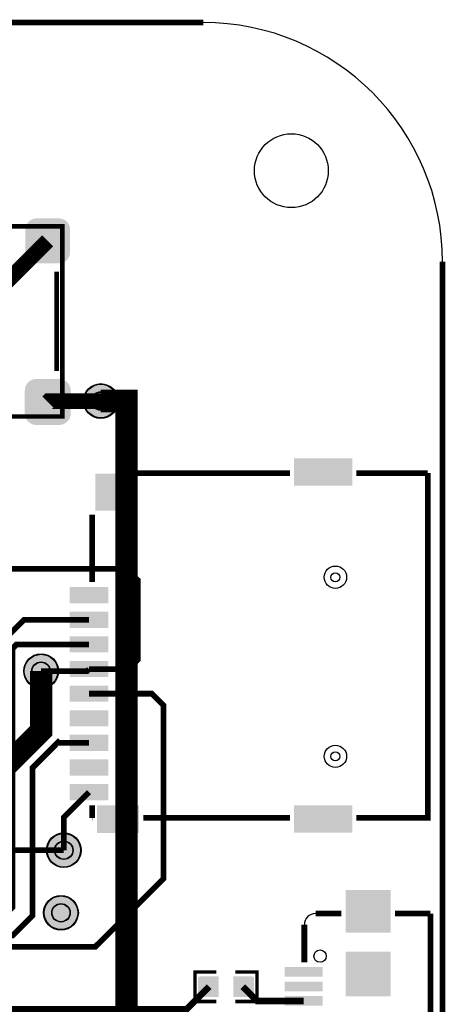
# Model space of a CAD drawing. Header units: millimetres. Extents: x -7 to 115, y -66 to 7.
# Tile 6 of 6: x 96 to 115, y -37 to 7. Entities that reach past the tile are written whole.
import ezdxf

# ---------------------------------------------------------------- set-up
doc = ezdxf.new("R2010")
doc.units = ezdxf.units.MM
for name, color, linetype, true_color in [('BoardOutLine', 7, 'Continuous', 0xff00ff), ('BottomLayer', 7, 'Continuous', 0x0000ff), ('BottomSolderMaskLayer', 7, 'Continuous', 0xaa00ff), ('Document', 7, 'Continuous', 0xffffff), ('Multi-Layer', 7, 'Continuous', 0xc0c0c0), ('TopLayer', 7, 'Continuous', 0xff0000), ('TopPasteMaskLayer', 7, 'Continuous', 0x808080), ('TopSilkLayer', 7, 'Continuous', 0xffcc00), ('TopSolderMaskLayer', 7, 'Continuous', 0x800080)]:
    doc.layers.add(name, color=color, linetype=linetype, true_color=true_color)

msp = doc.modelspace()

# ---------------------------------------------------------------- hatches: boundary and pattern name
at = {"layer": 'BottomSolderMaskLayer'}
for points in [[(98.412, -10.287, 1), (99.963, -10.287, 1)], [(95.745, -22.352, 1), (97.296, -22.352, 1)], [(96.761, -30.353, 1), (98.312, -30.353, 1)], [(96.634, -33.147, 1), (98.185, -33.147, 1)]]:
    msp.add_hatch(color=256, dxfattribs=at).paths.add_polyline_path(points)
at = {"layer": 'TopLayer'}
for points in [[(97.818, -3.631), (97.815, -3.691), (97.804, -3.751), (97.786, -3.808), (97.761, -3.863), (97.73, -3.915), (97.692, -3.963), (97.65, -4.005), (97.602, -4.042), (97.551, -4.074), (97.496, -4.099), (97.438, -4.117), (97.378, -4.127), (97.318, -4.131), (96.318, -4.131), (96.258, -4.127), (96.199, -4.117), (96.141, -4.099), (96.086, -4.074), (96.034, -4.042), (95.987, -4.005), (95.944, -3.963), (95.907, -3.915), (95.876, -3.863), (95.851, -3.808), (95.833, -3.751), (95.822, -3.691), (95.818, -3.631), (95.818, -2.631), (95.822, -2.571), (95.833, -2.511), (95.851, -2.454), (95.876, -2.399), (95.907, -2.347), (95.944, -2.299), (95.987, -2.257), (96.034, -2.219), (96.086, -2.188), (96.141, -2.164), (96.199, -2.146), (96.258, -2.135), (96.318, -2.131), (97.318, -2.131), (97.378, -2.135), (97.438, -2.146), (97.496, -2.164), (97.551, -2.188), (97.602, -2.219), (97.65, -2.257), (97.692, -2.299), (97.73, -2.347), (97.761, -2.399), (97.786, -2.454), (97.804, -2.511), (97.815, -2.571), (97.818, -2.631)], [(97.818, -10.831), (97.815, -10.891), (97.804, -10.951), (97.786, -11.008), (97.761, -11.064), (97.73, -11.115), (97.692, -11.163), (97.65, -11.205), (97.602, -11.243), (97.551, -11.274), (97.496, -11.298), (97.438, -11.316), (97.378, -11.327), (97.318, -11.331), (96.318, -11.331), (96.258, -11.327), (96.199, -11.316), (96.141, -11.298), (96.086, -11.274), (96.034, -11.243), (95.987, -11.205), (95.944, -11.163), (95.907, -11.115), (95.876, -11.064), (95.851, -11.008), (95.833, -10.951), (95.822, -10.891), (95.818, -10.831), (95.818, -9.831), (95.822, -9.771), (95.833, -9.711), (95.851, -9.654), (95.876, -9.599), (95.907, -9.547), (95.944, -9.499), (95.987, -9.457), (96.034, -9.42), (96.086, -9.388), (96.141, -9.363), (96.199, -9.345), (96.258, -9.335), (96.318, -9.331), (97.318, -9.331), (97.378, -9.335), (97.438, -9.345), (97.496, -9.363), (97.551, -9.388), (97.602, -9.42), (97.65, -9.457), (97.692, -9.499), (97.73, -9.547), (97.761, -9.599), (97.786, -9.654), (97.804, -9.711), (97.815, -9.771), (97.818, -9.831)], [(107.862, -14.059), (107.862, -12.859), (110.362, -12.859), (110.362, -14.059)], [(98.962, -15.159), (98.962, -13.559), (100.462, -13.559), (100.462, -15.159)], [(97.862, -19.309), (97.862, -18.609), (99.462, -18.609), (99.462, -19.309)], [(97.862, -20.409), (97.862, -19.709), (99.462, -19.709), (99.462, -20.409)], [(97.862, -21.509), (97.862, -20.809), (99.462, -20.809), (99.462, -21.509)], [(97.862, -22.609), (97.862, -21.909), (99.462, -21.909), (99.462, -22.609)], [(97.862, -23.709), (97.862, -23.009), (99.462, -23.009), (99.462, -23.709)], [(97.862, -24.809), (97.862, -24.109), (99.462, -24.109), (99.462, -24.809)], [(97.862, -25.909), (97.862, -25.209), (99.462, -25.209), (99.462, -25.909)], [(97.862, -27.009), (97.862, -26.309), (99.462, -26.309), (99.462, -27.009)], [(97.862, -28.109), (97.862, -27.409), (99.462, -27.409), (99.462, -28.109)], [(99.062, -29.559), (99.062, -28.359), (100.862, -28.359), (100.862, -29.559)], [(107.862, -29.559), (107.862, -28.359), (110.362, -28.359), (110.362, -29.559)], [(110.175, -33.984), (110.175, -32.184), (112.075, -32.184), (112.075, -33.984)], [(110.175, -36.834), (110.175, -34.934), (112.075, -34.934), (112.075, -36.834)], [(107.575, -35.984), (107.575, -35.584), (108.925, -35.584), (108.925, -35.984)], [(104.425, -36.881), (104.425, -36.017), (103.619, -36.017), (103.619, -36.881)], [(105.125, -36.881), (105.125, -36.017), (105.932, -36.017), (105.932, -36.881)], [(107.575, -36.634), (107.575, -36.234), (108.925, -36.234), (108.925, -36.634)], [(107.575, -37.284), (107.575, -36.884), (108.925, -36.884), (108.925, -37.284)]]:
    msp.add_hatch(color=256, dxfattribs=at).paths.add_polyline_path(points)
at = {"layer": 'TopPasteMaskLayer'}
for points in [[(97.818, -10.831), (97.815, -10.891), (97.804, -10.951), (97.786, -11.008), (97.761, -11.064), (97.73, -11.115), (97.692, -11.163), (97.65, -11.205), (97.602, -11.243), (97.551, -11.274), (97.496, -11.298), (97.438, -11.316), (97.378, -11.327), (97.318, -11.331), (96.318, -11.331), (96.258, -11.327), (96.199, -11.316), (96.141, -11.298), (96.086, -11.274), (96.034, -11.243), (95.987, -11.205), (95.944, -11.163), (95.907, -11.115), (95.876, -11.064), (95.851, -11.008), (95.833, -10.951), (95.822, -10.891), (95.818, -10.831), (95.818, -9.831), (95.822, -9.771), (95.833, -9.711), (95.851, -9.654), (95.876, -9.599), (95.907, -9.547), (95.944, -9.499), (95.987, -9.457), (96.034, -9.42), (96.086, -9.388), (96.141, -9.363), (96.199, -9.345), (96.258, -9.335), (96.318, -9.331), (97.318, -9.331), (97.378, -9.335), (97.438, -9.345), (97.496, -9.363), (97.551, -9.388), (97.602, -9.42), (97.65, -9.457), (97.692, -9.499), (97.73, -9.547), (97.761, -9.599), (97.786, -9.654), (97.804, -9.711), (97.815, -9.771), (97.818, -9.831)], [(107.862, -14.059), (107.862, -12.859), (110.362, -12.859), (110.362, -14.059)], [(98.962, -15.159), (98.962, -13.559), (100.462, -13.559), (100.462, -15.159)], [(97.862, -19.309), (97.862, -18.609), (99.462, -18.609), (99.462, -19.309)], [(97.862, -20.409), (97.862, -19.709), (99.462, -19.709), (99.462, -20.409)], [(97.862, -21.509), (97.862, -20.809), (99.462, -20.809), (99.462, -21.509)], [(97.862, -22.609), (97.862, -21.909), (99.462, -21.909), (99.462, -22.609)], [(97.862, -23.709), (97.862, -23.009), (99.462, -23.009), (99.462, -23.709)], [(97.862, -24.809), (97.862, -24.109), (99.462, -24.109), (99.462, -24.809)], [(97.862, -25.909), (97.862, -25.209), (99.462, -25.209), (99.462, -25.909)], [(97.862, -27.009), (97.862, -26.309), (99.462, -26.309), (99.462, -27.009)], [(97.862, -28.109), (97.862, -27.409), (99.462, -27.409), (99.462, -28.109)], [(99.062, -29.559), (99.062, -28.359), (100.862, -28.359), (100.862, -29.559)], [(107.862, -29.559), (107.862, -28.359), (110.362, -28.359), (110.362, -29.559)], [(110.175, -33.984), (110.175, -32.184), (112.075, -32.184), (112.075, -33.984)], [(110.175, -36.834), (110.175, -34.934), (112.075, -34.934), (112.075, -36.834)], [(107.575, -35.984), (107.575, -35.584), (108.925, -35.584), (108.925, -35.984)], [(103.58, -36.899), (104.38, -36.899), (104.43, -36.849), (104.43, -36.621), (104.06, -36.621), (104.06, -36.291), (104.43, -36.291), (104.43, -36.049), (104.38, -35.999), (103.58, -35.999), (103.53, -36.049), (103.53, -36.849)], [(105.97, -35.999), (105.17, -35.999), (105.12, -36.049), (105.12, -36.277), (105.49, -36.277), (105.49, -36.607), (105.12, -36.607), (105.12, -36.849), (105.17, -36.899), (105.97, -36.899), (106.02, -36.849), (106.02, -36.049)], [(107.575, -36.634), (107.575, -36.234), (108.925, -36.234), (108.925, -36.634)], [(107.575, -37.284), (107.575, -36.884), (108.925, -36.884), (108.925, -37.284)]]:
    msp.add_hatch(color=256, dxfattribs=at).paths.add_polyline_path(points)
at = {"layer": 'TopSolderMaskLayer'}
for points in [[(97.844, -10.844), (97.84, -10.906), (97.829, -10.966), (97.81, -11.026), (97.785, -11.082), (97.753, -11.135), (97.715, -11.184), (97.671, -11.227), (97.622, -11.266), (97.569, -11.298), (97.513, -11.323), (97.454, -11.342), (97.393, -11.353), (97.331, -11.356), (96.306, -11.356), (96.244, -11.353), (96.183, -11.342), (96.124, -11.323), (96.067, -11.298), (96.014, -11.266), (95.965, -11.227), (95.922, -11.184), (95.884, -11.135), (95.852, -11.082), (95.826, -11.026), (95.808, -10.966), (95.797, -10.906), (95.793, -10.844), (95.793, -9.818), (95.797, -9.756), (95.808, -9.696), (95.826, -9.637), (95.852, -9.58), (95.884, -9.527), (95.922, -9.478), (95.965, -9.434), (96.014, -9.396), (96.067, -9.364), (96.124, -9.339), (96.183, -9.32), (96.244, -9.309), (96.306, -9.306), (97.331, -9.306), (97.393, -9.309), (97.454, -9.32), (97.513, -9.339), (97.569, -9.364), (97.622, -9.396), (97.671, -9.434), (97.715, -9.478), (97.753, -9.527), (97.785, -9.58), (97.81, -9.637), (97.829, -9.696), (97.84, -9.756), (97.844, -9.818)], [(98.412, -10.287, 1), (99.963, -10.287, 1)], [(107.809, -14.071), (107.809, -12.847), (110.414, -12.847), (110.414, -14.071)], [(98.938, -15.186), (98.938, -13.533), (100.485, -13.533), (100.485, -15.186)], [(97.804, -19.32), (97.804, -18.598), (99.519, -18.598), (99.519, -19.32)], [(97.804, -20.42), (97.804, -19.698), (99.519, -19.698), (99.519, -20.42)], [(97.804, -21.52), (97.804, -20.798), (99.519, -20.798), (99.519, -21.52)], [(95.745, -22.352, 1), (97.296, -22.352, 1)], [(97.804, -22.62), (97.804, -21.898), (99.519, -21.898), (99.519, -22.62)], [(97.804, -23.72), (97.804, -22.998), (99.519, -22.998), (99.519, -23.72)], [(97.804, -24.82), (97.804, -24.098), (99.519, -24.098), (99.519, -24.82)], [(97.804, -25.92), (97.804, -25.198), (99.519, -25.198), (99.519, -25.92)], [(97.804, -27.02), (97.804, -26.298), (99.519, -26.298), (99.519, -27.02)], [(97.804, -28.12), (97.804, -27.398), (99.519, -27.398), (99.519, -28.12)], [(99.024, -29.576), (99.024, -28.343), (100.899, -28.343), (100.899, -29.576)], [(107.809, -29.571), (107.809, -28.347), (110.414, -28.347), (110.414, -29.571)], [(96.761, -30.353, 1), (98.312, -30.353, 1)], [(96.634, -33.147, 1), (98.185, -33.147, 1)], [(110.122, -34.032), (110.122, -32.136), (112.129, -32.136), (112.129, -34.032)], [(110.124, -36.885), (110.124, -34.883), (112.126, -34.883), (112.126, -36.885)], [(107.404, -35.999), (107.404, -35.569), (109.097, -35.569), (109.097, -35.999)], [(104.451, -36.906), (104.451, -35.992), (103.593, -35.992), (103.593, -36.906)], [(105.1, -36.906), (105.1, -35.992), (105.957, -35.992), (105.957, -36.906)], [(107.404, -36.649), (107.404, -36.219), (109.097, -36.219), (109.097, -36.649)], [(107.404, -37.299), (107.404, -36.869), (109.097, -36.869), (109.097, -37.299)]]:
    msp.add_hatch(color=256, dxfattribs=at).paths.add_polyline_path(points)

# ---------------------------------------------------------------- linework, layer by layer
at = {"layer": 'BoardOutLine', "const_width": 0.254}
for points in [[(3.937, 6.619), (103.759, 6.619)], [(114.442, -4.064), (114.442, -55.245)]]:
    msp.add_lwpolyline(points, dxfattribs=at)
at = {"layer": 'BoardOutLine'}
msp.add_arc((103.759, -4.064), 10.683, 0, 90, dxfattribs=at)
at = {"layer": 'BottomLayer'}
for points, const_width in [([(99.187, -10.287), (100.33, -10.287), (100.33, -49.213), (103.218, -52.103), (103.124, -61.088)], 1), ([(84.582, -30.226), (91.313, -30.226), (96.52, -25.019), (96.52, -22.352)], 1), ([(93.472, -30.734), (93.853, -30.353), (97.536, -30.353)], 0.254)]:
    msp.add_lwpolyline(points, dxfattribs=dict(at, const_width=const_width))
at = {"layer": 'BottomSolderMaskLayer'}
for centre, radius in [((99.187, -10.287), 0.775), ((99.187, -10.287), 0.414), ((96.52, -22.352), 0.775), ((96.52, -22.352), 0.414), ((97.536, -30.353), 0.775), ((97.536, -30.353), 0.414), ((97.409, -33.147), 0.775), ((97.409, -33.147), 0.414)]:
    msp.add_circle(centre, radius, dxfattribs=at)
at = {"layer": 'Document', "const_width": 0.203}
msp.add_lwpolyline([(97.468, -10.981), (88.968, -10.981), (88.968, -2.481), (97.468, -2.481), (97.468, -10.981)], close=True, dxfattribs=at)
at = {"layer": 'Document', "const_width": 0.254}
for points in [[(112.575, -33.184), (113.905, -33.184)], [(113.905, -40.984), (113.905, -33.184)]]:
    msp.add_lwpolyline(points, dxfattribs=at)
at = {"layer": 'Document'}
for centre in [(109.662, -18.16), (109.662, -26.16)]:
    msp.add_circle(centre, 0.2, dxfattribs=at)
at = {"layer": 'Multi-Layer'}
for centre, radius in [((107.696, 0), 1.65), ((99.187, -10.287), 0.75), ((99.187, -10.287), 0.4), ((109.662, -18.159), 0.5), ((96.52, -22.352), 0.75), ((96.52, -22.352), 0.4), ((109.662, -26.159), 0.5), ((97.536, -30.353), 0.75), ((97.536, -30.353), 0.4), ((97.409, -33.147), 0.75), ((97.409, -33.147), 0.4), ((108.975, -35.084), 0.275)]:
    msp.add_circle(centre, radius, dxfattribs=at)
at = {"layer": 'TopLayer'}
for points, const_width in [([(96.818, -3.131), (92.583, -7.366), (88.265, -7.366), (87.495, -8.136), (87.495, -10.287)], 0.7), ([(96.818, -10.331), (96.862, -10.287), (99.187, -10.287)], 0.7), ([(98.661, -22.258), (100.424, -22.258), (100.838, -21.844), (100.838, -18.288), (100.323, -17.788), (94.488, -17.788)], 0.254), ([(69.251, -23.228), (72.39, -23.228), (72.898, -23.736), (72.898, -26.416), (78.74, -32.258), (88.9, -32.258), (94.742, -26.416), (94.742, -21.082), (95.766, -20.058), (98.661, -20.058)], 0.254), ([(98.661, -21.158), (95.428, -21.158), (95.25, -21.336), (95.25, -32.893), (94.488, -33.655), (78.74, -33.655), (71.882, -26.797), (71.882, -24.356), (71.755, -24.229), (69.251, -24.229)], 0.254), ([(98.661, -22.259), (98.568, -22.352), (96.52, -22.352)], 0.254), ([(69.25, -25.229), (70.866, -25.229), (70.866, -27.051), (78.486, -34.671), (98.933, -34.671), (101.981, -31.623), (101.981, -23.876), (101.464, -23.359), (98.661, -23.359)], 0.254), ([(69.251, -24.729), (71.374, -24.729), (71.374, -26.924), (78.613, -34.163), (95.25, -34.163), (96.139, -33.274), (96.139, -26.67), (97.282, -25.527), (97.315, -25.56), (98.661, -25.56)], 0.254), ([(98.661, -27.759), (97.536, -28.884), (97.536, -30.353)], 0.254), ([(104.021, -36.449), (103.005, -37.465), (67.945, -37.465), (65.751, -35.271), (65.751, -28.23)], 0.3), ([(105.53, -36.449), (106.165, -37.084), (108.25, -37.084)], 0.3)]:
    msp.add_lwpolyline(points, dxfattribs=dict(at, const_width=const_width))
at = {"layer": 'TopSilkLayer'}
for points, const_width in [([(97.214, -4.513), (97.214, -8.949)], 0.203), ([(107.63, -13.509), (100.687, -13.509)], 0.254), ([(113.787, -13.509), (110.593, -13.509)], 0.254), ([(113.787, -13.509), (113.787, -28.909), (110.593, -28.909)], 0.254), ([(98.807, -15.367), (98.807, -18.378)], 0.254), ([(98.807, -28.34), (98.807, -28.909)], 0.254), ([(98.807, -28.909), (98.83, -28.909)], 0.254), ([(107.63, -28.909), (101.093, -28.909)], 0.254), ([(108.775, -33.184), (109.925, -33.184)], 0.254), ([(112.325, -33.184), (112.575, -33.184)], 0.254), ([(108.275, -33.684), (108.275, -35.353)], 0.254), ([(104.349, -37.11), (103.39, -37.11), (103.39, -35.788), (104.349, -35.788)], 0.152), ([(105.201, -37.11), (106.16, -37.11), (106.16, -35.788), (105.201, -35.788)], 0.152)]:
    msp.add_lwpolyline(points, dxfattribs=dict(at, const_width=const_width))
msp.add_arc((108.775, -33.684), 0.5, 90, 180, dxfattribs=at)
at = {"layer": 'TopSolderMaskLayer'}
for centre, radius in [((99.187, -10.287), 0.775), ((99.187, -10.287), 0.414), ((96.52, -22.352), 0.775), ((96.52, -22.352), 0.414), ((97.536, -30.353), 0.775), ((97.536, -30.353), 0.414), ((97.409, -33.147), 0.775), ((97.409, -33.147), 0.414)]:
    msp.add_circle(centre, radius, dxfattribs=at)

doc.saveas('drawing.dxf')
